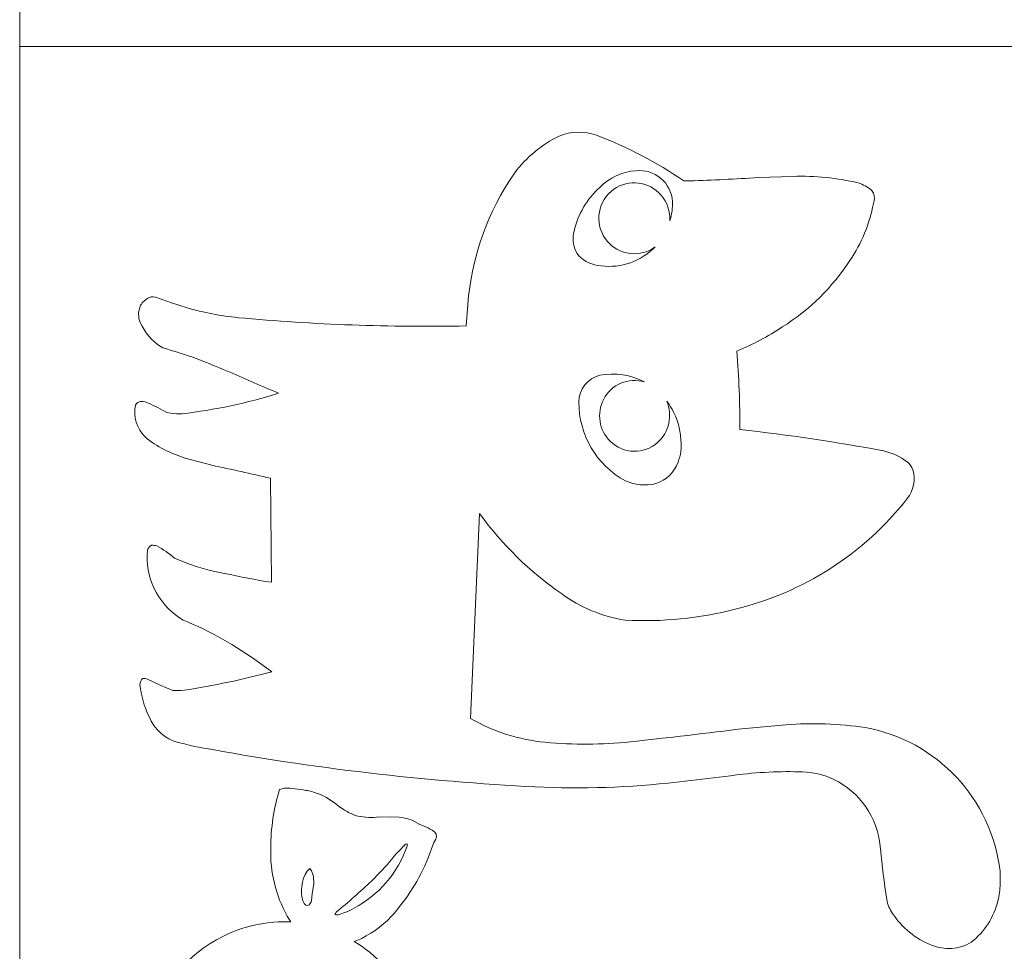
# Model space of a CAD drawing. Header units: millimetres. Extents: x -357 to 413, y -199 to 390.
# Tile 189 of 256: x 266 to 303, y 63 to 99. Entities that reach past the tile are written whole.
import ezdxf

# ---------------------------------------------------------------- set-up
doc = ezdxf.new("R2010")
doc.units = ezdxf.units.MM
doc.header["$MEASUREMENT"] = 0
doc.layers.add('Layer 1', color=7, linetype='Continuous')

msp = doc.modelspace()

# ---------------------------------------------------------------- linework, layer by layer
at = {"layer": 'Layer 1', "color": 173, "lineweight": 0}
for points in [[(412.5212, 97.8702), (412.5212, 97.8702), (412.5212, 235.8701), (412.5212, 235.8701), (412.5212, 235.8701), (412.5212, 235.8701), (409.5212, 235.8701), (409.5212, 235.8701), (409.5212, 235.8701), (409.5212, 235.8701), (409.5212, 238.8701), (409.5212, 238.8701), (409.5212, 238.8701), (409.5212, 238.8701), (412.5212, 238.8701), (412.5212, 238.8701), (412.5212, 238.8701), (412.5212, 238.8701), (412.5212, 241.8701), (412.5212, 241.8701), (412.5212, 241.8701), (412.5212, 241.8701), (409.5212, 241.8701), (409.5212, 241.8701), (409.5212, 241.8701), (409.5212, 241.8701), (409.5212, 244.8701), (409.5212, 244.8701), (409.5212, 244.8701), (409.5212, 244.8701), (268.5212, 244.8701), (268.5212, 244.8701), (268.5212, 244.8701), (268.5212, 244.8701), (268.5212, 241.8701), (268.5212, 241.8701), (268.5212, 241.8701), (268.5212, 241.8701), (265.5212, 241.8701), (265.5212, 241.8701), (265.5212, 241.8701), (265.5212, 241.8701), (265.5212, 238.8701), (265.5212, 238.8701), (265.5212, 238.8701), (265.5212, 238.8701), (268.5212, 238.8701), (268.5212, 238.8701), (268.5212, 238.8701), (268.5212, 238.8701), (268.5212, 235.8701), (268.5212, 235.8701), (268.5212, 235.8701), (268.5212, 235.8701), (265.5212, 235.8701), (265.5212, 235.8701), (265.5212, 235.8701), (265.5212, 235.8701), (265.5212, 97.8702), (265.5212, 97.8702), (265.5212, 97.8702), (265.5212, 97.8702), (412.5212, 97.8702), (412.5212, 97.8702)], [(265.5211, 97.8702), (265.5211, 97.8702), (265.5211, -40.1298), (265.5211, -40.1298), (265.5211, -40.1298), (265.5211, -40.1298), (268.5211, -40.1298), (268.5211, -40.1298), (268.5211, -40.1298), (268.5211, -40.1298), (268.5211, -43.1298), (268.5211, -43.1298), (268.5211, -43.1298), (268.5211, -43.1298), (265.5211, -43.1298), (265.5211, -43.1298), (265.5211, -43.1298), (265.5211, -43.1298), (265.5211, -46.1298), (265.5211, -46.1298), (265.5211, -46.1298), (265.5211, -46.1298), (268.5211, -46.1298), (268.5211, -46.1298), (268.5211, -46.1298), (268.5211, -46.1298), (268.5211, -49.1298), (268.5211, -49.1298), (268.5211, -49.1298), (268.5211, -49.1298), (409.521, -49.1298), (409.521, -49.1298), (409.521, -49.1298), (409.521, -49.1298), (409.521, -46.1298), (409.521, -46.1298), (409.521, -46.1298), (409.521, -46.1298), (412.521, -46.1298), (412.521, -46.1298), (412.521, -46.1298), (412.521, -46.1298), (412.521, -43.1298), (412.521, -43.1298), (412.521, -43.1298), (412.521, -43.1298), (409.521, -43.1298), (409.521, -43.1298), (409.521, -43.1298), (409.521, -43.1298), (409.521, -40.1298), (409.521, -40.1298), (409.521, -40.1298), (409.521, -40.1298), (412.521, -40.1298), (412.521, -40.1298), (412.521, -40.1298), (412.521, -40.1298), (412.521, 97.8702), (412.521, 97.8702), (412.521, 97.8702), (412.521, 97.8702), (265.5211, 97.8702), (265.5211, 97.8702)]]:
    msp.add_open_spline(points, degree=3, knots=[0, 0, 0, 0, 0.0588235, 0.0588235, 0.0588235, 0.0588235, 0.1176471, 0.1176471, 0.1176471, 0.1176471, 0.1764706, 0.1764706, 0.1764706, 0.1764706, 0.2352941, 0.2352941, 0.2352941, 0.2352941, 0.2941176, 0.2941176, 0.2941176, 0.2941176, 0.3529412, 0.3529412, 0.3529412, 0.3529412, 0.4117647, 0.4117647, 0.4117647, 0.4117647, 0.4705882, 0.4705882, 0.4705882, 0.4705882, 0.5294118, 0.5294118, 0.5294118, 0.5294118, 0.5882353, 0.5882353, 0.5882353, 0.5882353, 0.6470588, 0.6470588, 0.6470588, 0.6470588, 0.7058824, 0.7058824, 0.7058824, 0.7058824, 0.7647059, 0.7647059, 0.7647059, 0.7647059, 0.8235294, 0.8235294, 0.8235294, 0.8235294, 0.8823529, 0.8823529, 0.8823529, 0.8823529, 1, 1, 1, 1], dxfattribs=at)
at = {"layer": 'Layer 1', "color": 140, "lineweight": 0}
for points, knots in [([(302.7976, 66.027), (302.7945, 65.8095), (302.7658, 65.5929), (302.708, 65.3832), (302.708, 65.3832), (302.5589, 64.7594), (302.2028, 64.2045), (301.6992, 63.8073), (301.6992, 63.8073), (301.2397, 63.5355), (300.6782, 63.4973), (300.1856, 63.703), (300.1856, 63.703), (299.5778, 63.937), (299.0595, 64.3573), (298.7078, 64.9054), (298.7078, 64.9054), (298.5943, 65.0604), (298.5207, 65.2409), (298.4866, 65.4301), (298.4866, 65.4301), (298.3898, 66.0719), (298.3109, 66.7166), (298.2505, 67.3629), (298.2505, 67.3629), (298.2505, 67.3629), (298.2066, 67.6544), (298.2066, 67.6544), (298.2066, 67.6544), (298.0393, 68.7485), (297.3072, 69.6738), (296.2786, 70.0826), (296.2786, 70.0826), (295.9148, 70.2188), (295.5301, 70.2909), (295.1416, 70.2921), (295.1416, 70.2921), (294.2712, 70.3124), (293.4005, 70.2615), (292.5384, 70.1398), (292.5384, 70.1398), (292.5384, 70.1398), (290.1753, 69.8622), (290.1753, 69.8622), (290.1753, 69.8622), (288.3788, 69.6727), (286.5698, 69.6303), (284.7664, 69.7355), (284.7664, 69.7355), (280.5006, 69.9677), (276.255, 70.4834), (272.0576, 71.2792), (272.0576, 71.2792), (272.0576, 71.2792), (271.7884, 71.3544), (271.7884, 71.3544), (271.7884, 71.3544), (271.7884, 71.3544), (271.5423, 71.4012), (271.5423, 71.4012), (271.5423, 71.4012), (271.0419, 71.545), (270.6344, 71.9093), (270.4375, 72.3912), (270.4375, 72.3912), (270.2535, 72.7731), (270.1362, 73.1838), (270.093, 73.6056), (270.093, 73.6056), (270.093, 73.6056), (270.1155, 73.7015), (270.1155, 73.7015), (270.1155, 73.7015), (270.1155, 73.7015), (270.1468, 73.7953), (270.1468, 73.7953), (270.1468, 73.7953), (270.1468, 73.7953), (270.2068, 73.8322), (270.2068, 73.8322), (270.2068, 73.8322), (270.2068, 73.8322), (270.2852, 73.8375), (270.2852, 73.8375), (270.2852, 73.8375), (270.2852, 73.8375), (270.3792, 73.8173), (270.3792, 73.8173), (270.3792, 73.8173), (270.3792, 73.8173), (270.8555, 73.5814), (270.8555, 73.5814), (270.8555, 73.5814), (270.8555, 73.5814), (271.3487, 73.3834), (271.3487, 73.3834), (271.3487, 73.3834), (271.489, 73.3705), (271.6303, 73.3726), (271.7698, 73.392), (271.7698, 73.392), (272.8945, 73.5659), (274.0091, 73.7993), (275.1092, 74.0909), (275.1092, 74.0909), (275.1092, 74.0909), (274.6319, 74.434), (274.6319, 74.434), (274.6319, 74.434), (273.7353, 75.0906), (272.7631, 75.637), (271.7364, 76.0621), (271.7364, 76.0621), (271.7364, 76.0621), (271.6013, 76.1417), (271.6013, 76.1417), (271.6013, 76.1417), (270.75, 76.712), (270.2789, 77.702), (270.3748, 78.7223), (270.3748, 78.7223), (270.3748, 78.7223), (270.4019, 78.778), (270.4019, 78.778), (270.4019, 78.778), (270.4019, 78.778), (270.4375, 78.8285), (270.4375, 78.8285), (270.4375, 78.8285), (270.4375, 78.8285), (270.481, 78.8732), (270.481, 78.8732), (270.481, 78.8732), (270.481, 78.8732), (270.5325, 78.9047), (270.5325, 78.9047), (270.5325, 78.9047), (270.6009, 78.9036), (270.6688, 78.8954), (270.7364, 78.8854), (270.7364, 78.8854), (270.9744, 78.7479), (271.2007, 78.5909), (271.4124, 78.4157), (271.4124, 78.4157), (271.4124, 78.4157), (271.8719, 78.2242), (271.8719, 78.2242), (271.8719, 78.2242), (272.3377, 78.048), (272.8196, 77.9176), (273.3108, 77.8353), (273.3108, 77.8353), (273.9006, 77.7043), (274.4939, 77.5908), (275.0904, 77.4948), (275.0904, 77.4948), (275.0904, 77.4948), (275.0528, 81.4537), (275.0528, 81.4537), (275.0528, 81.4537), (274.3134, 81.6262), (273.5713, 81.79), (272.8279, 81.9447), (272.8279, 81.9447), (272.8279, 81.9447), (271.8145, 82.2203), (271.8145, 82.2203), (271.8145, 82.2203), (271.257, 82.3848), (270.7375, 82.658), (270.2854, 83.0233), (270.2854, 83.0233), (269.9696, 83.3389), (269.8367, 83.7921), (269.9221, 84.2303), (269.9221, 84.2303), (269.9221, 84.2303), (269.9575, 84.298), (269.9575, 84.298), (269.9575, 84.298), (269.9575, 84.298), (270.0157, 84.337), (270.0157, 84.337), (270.0157, 84.337), (270.0576, 84.3573), (270.1031, 84.3651), (270.1487, 84.3732), (270.1487, 84.3732), (270.2427, 84.3669), (270.3346, 84.3452), (270.4219, 84.3099), (270.4219, 84.3099), (270.6571, 84.1975), (270.8889, 84.078), (271.1172, 83.952), (271.1172, 83.952), (271.1172, 83.952), (271.2605, 83.923), (271.2605, 83.923), (271.2605, 83.923), (271.405, 83.9017), (271.5513, 83.8961), (271.697, 83.9039), (271.697, 83.9039), (272.9404, 84.0491), (274.1675, 84.3102), (275.3623, 84.6835), (275.3623, 84.6835), (274.7439, 84.9491), (274.1347, 85.2128), (273.5179, 85.4821), (273.5179, 85.4821), (273.1626, 85.6252), (272.8082, 85.7715), (272.4554, 85.9205), (272.4554, 85.9205), (272.4554, 85.9205), (272.0662, 86.0675), (272.0662, 86.0675), (272.0662, 86.0675), (271.7016, 86.1897), (271.3341, 86.3033), (270.9641, 86.4083), (270.9641, 86.4083), (270.9641, 86.4083), (270.7632, 86.5355), (270.7632, 86.5355), (270.7632, 86.5355), (270.4309, 86.7859), (270.1833, 87.1315), (270.0518, 87.5262), (270.0518, 87.5262), (270.0518, 87.5262), (270.0345, 87.7672), (270.0345, 87.7672), (270.0345, 87.7672), (270.0345, 87.7672), (270.0723, 87.8988), (270.0723, 87.8988), (270.0723, 87.8988), (270.0723, 87.8988), (270.114, 88.0289), (270.114, 88.0289), (270.114, 88.0289), (270.1989, 88.1517), (270.3114, 88.2526), (270.4397, 88.3287), (270.4397, 88.3287), (270.4397, 88.3287), (270.5169, 88.3441), (270.5169, 88.3441), (270.5169, 88.3441), (270.5169, 88.3441), (270.5999, 88.3463), (270.5999, 88.3463), (270.5999, 88.3463), (270.5999, 88.3463), (270.6826, 88.3375), (270.6826, 88.3375), (270.6826, 88.3375), (270.8768, 88.2772), (271.0681, 88.2084), (271.2559, 88.1305), (271.2559, 88.1305), (271.2559, 88.1305), (271.8848, 87.9313), (271.8848, 87.9313), (271.8848, 87.9313), (272.5193, 87.7506), (273.1685, 87.6259), (273.8247, 87.558), (273.8247, 87.558), (276.7073, 87.2915), (279.6026, 87.1869), (282.4969, 87.2445), (282.4969, 87.2445), (282.4969, 87.2445), (282.5537, 88.0458), (282.5537, 88.0458), (282.5537, 88.0458), (282.6951, 89.8492), (283.3119, 91.5828), (284.3408, 93.0707), (284.3408, 93.0707), (284.7877, 93.6593), (285.3647, 94.1361), (286.0266, 94.4647), (286.0266, 94.4647), (286.4826, 94.6442), (286.988, 94.6547), (287.4505, 94.4926), (287.4505, 94.4926), (288.6231, 94.0479), (289.739, 93.4659), (290.7742, 92.7579), (290.7742, 92.7579), (290.7742, 92.7579), (291.0032, 92.7582), (291.0032, 92.7582), (291.0032, 92.7582), (291.8661, 92.7886), (292.7288, 92.8308), (293.5906, 92.8851), (293.5906, 92.8851), (293.5906, 92.8851), (294.9239, 92.9313), (294.9239, 92.9313), (294.9239, 92.9313), (295.7574, 92.957), (296.5906, 92.8735), (297.4026, 92.6837), (297.4026, 92.6837), (297.5879, 92.6248), (297.757, 92.5258), (297.9087, 92.4042), (297.9087, 92.4042), (297.9087, 92.4042), (297.9832, 92.2938), (297.9832, 92.2938), (297.9832, 92.2938), (298.0263, 92.1647), (298.023, 92.0256), (297.9771, 91.8976), (297.9771, 91.8976), (297.8307, 91.1241), (297.5273, 90.3888), (297.0852, 89.7374), (297.0852, 89.7374), (296.4229, 88.7161), (295.5456, 87.8513), (294.5144, 87.2042), (294.5144, 87.2042), (293.9706, 86.843), (293.3921, 86.5369), (292.7881, 86.2889), (292.7881, 86.2889), (292.8655, 85.2972), (292.9039, 84.3029), (292.9033, 83.3082), (292.9033, 83.3082), (294.7342, 83.101), (296.557, 82.8297), (298.3689, 82.495), (298.3689, 82.495), (298.6927, 82.4164), (298.9963, 82.2716), (299.2644, 82.0739), (299.2644, 82.0739), (299.3592, 81.9922), (299.4286, 81.8857), (299.4781, 81.7704), (299.4781, 81.7704), (299.5929, 81.3939), (299.5081, 80.9858), (299.2608, 80.6796), (299.2608, 80.6796), (297.6192, 78.5819), (295.3166, 77.1006), (292.7273, 76.4757), (292.7273, 76.4757), (291.3599, 76.1218), (289.9462, 75.9806), (288.5359, 76.058), (288.5359, 76.058), (287.6601, 76.1948), (286.8301, 76.5408), (286.1155, 77.0653), (286.1155, 77.0653), (284.9138, 77.8964), (283.8625, 78.9263), (283.0069, 80.1107), (283.0069, 80.1107), (283.0069, 80.1107), (282.666, 72.3148), (282.666, 72.3148), (282.666, 72.3148), (283.535, 71.8143), (284.5017, 71.5076), (285.5, 71.4135), (285.5, 71.4135), (286.573, 71.3116), (287.6534, 71.3165), (288.7254, 71.4288), (288.7254, 71.4288), (290.1863, 71.5889), (291.6509, 71.7594), (293.1096, 71.9393), (293.1096, 71.9393), (293.1096, 71.9393), (294.6436, 72.0797), (294.6436, 72.0797), (294.6436, 72.0797), (295.6524, 72.1567), (296.6667, 72.1207), (297.6675, 71.9723), (297.6675, 71.9723), (300.3912, 71.4785), (302.4712, 69.2618), (302.7913, 66.5123), (302.7913, 66.5123), (302.8015, 66.3507), (302.8029, 66.1888), (302.7976, 66.027)], [0, 0, 0, 0, 0.0098039, 0.0098039, 0.0098039, 0.0098039, 0.0196078, 0.0196078, 0.0196078, 0.0196078, 0.0294118, 0.0294118, 0.0294118, 0.0294118, 0.0392157, 0.0392157, 0.0392157, 0.0392157, 0.0490196, 0.0490196, 0.0490196, 0.0490196, 0.0588235, 0.0588235, 0.0588235, 0.0588235, 0.0686275, 0.0686275, 0.0686275, 0.0686275, 0.0784314, 0.0784314, 0.0784314, 0.0784314, 0.0882353, 0.0882353, 0.0882353, 0.0882353, 0.0980392, 0.0980392, 0.0980392, 0.0980392, 0.1078431, 0.1078431, 0.1078431, 0.1078431, 0.1176471, 0.1176471, 0.1176471, 0.1176471, 0.127451, 0.127451, 0.127451, 0.127451, 0.1372549, 0.1372549, 0.1372549, 0.1372549, 0.1470588, 0.1470588, 0.1470588, 0.1470588, 0.1568627, 0.1568627, 0.1568627, 0.1568627, 0.1666667, 0.1666667, 0.1666667, 0.1666667, 0.1764706, 0.1764706, 0.1764706, 0.1764706, 0.1862745, 0.1862745, 0.1862745, 0.1862745, 0.1960784, 0.1960784, 0.1960784, 0.1960784, 0.2058824, 0.2058824, 0.2058824, 0.2058824, 0.2156863, 0.2156863, 0.2156863, 0.2156863, 0.2254902, 0.2254902, 0.2254902, 0.2254902, 0.2352941, 0.2352941, 0.2352941, 0.2352941, 0.245098, 0.245098, 0.245098, 0.245098, 0.254902, 0.254902, 0.254902, 0.254902, 0.2647059, 0.2647059, 0.2647059, 0.2647059, 0.2745098, 0.2745098, 0.2745098, 0.2745098, 0.2843137, 0.2843137, 0.2843137, 0.2843137, 0.2941176, 0.2941176, 0.2941176, 0.2941176, 0.3039216, 0.3039216, 0.3039216, 0.3039216, 0.3137255, 0.3137255, 0.3137255, 0.3137255, 0.3235294, 0.3235294, 0.3235294, 0.3235294, 0.3333333, 0.3333333, 0.3333333, 0.3333333, 0.3431373, 0.3431373, 0.3431373, 0.3431373, 0.3529412, 0.3529412, 0.3529412, 0.3529412, 0.3627451, 0.3627451, 0.3627451, 0.3627451, 0.372549, 0.372549, 0.372549, 0.372549, 0.3823529, 0.3823529, 0.3823529, 0.3823529, 0.3921569, 0.3921569, 0.3921569, 0.3921569, 0.4019608, 0.4019608, 0.4019608, 0.4019608, 0.4117647, 0.4117647, 0.4117647, 0.4117647, 0.4215686, 0.4215686, 0.4215686, 0.4215686, 0.4313725, 0.4313725, 0.4313725, 0.4313725, 0.4411765, 0.4411765, 0.4411765, 0.4411765, 0.4509804, 0.4509804, 0.4509804, 0.4509804, 0.4607843, 0.4607843, 0.4607843, 0.4607843, 0.4705882, 0.4705882, 0.4705882, 0.4705882, 0.4803922, 0.4803922, 0.4803922, 0.4803922, 0.4901961, 0.4901961, 0.4901961, 0.4901961, 0.5, 0.5, 0.5, 0.5, 0.5098039, 0.5098039, 0.5098039, 0.5098039, 0.5196078, 0.5196078, 0.5196078, 0.5196078, 0.5294118, 0.5294118, 0.5294118, 0.5294118, 0.5392157, 0.5392157, 0.5392157, 0.5392157, 0.5490196, 0.5490196, 0.5490196, 0.5490196, 0.5588235, 0.5588235, 0.5588235, 0.5588235, 0.5686275, 0.5686275, 0.5686275, 0.5686275, 0.5784314, 0.5784314, 0.5784314, 0.5784314, 0.5882353, 0.5882353, 0.5882353, 0.5882353, 0.5980392, 0.5980392, 0.5980392, 0.5980392, 0.6078431, 0.6078431, 0.6078431, 0.6078431, 0.6176471, 0.6176471, 0.6176471, 0.6176471, 0.627451, 0.627451, 0.627451, 0.627451, 0.6372549, 0.6372549, 0.6372549, 0.6372549, 0.6470588, 0.6470588, 0.6470588, 0.6470588, 0.6568627, 0.6568627, 0.6568627, 0.6568627, 0.6666667, 0.6666667, 0.6666667, 0.6666667, 0.6764706, 0.6764706, 0.6764706, 0.6764706, 0.6862745, 0.6862745, 0.6862745, 0.6862745, 0.6960784, 0.6960784, 0.6960784, 0.6960784, 0.7058824, 0.7058824, 0.7058824, 0.7058824, 0.7156863, 0.7156863, 0.7156863, 0.7156863, 0.7254902, 0.7254902, 0.7254902, 0.7254902, 0.7352941, 0.7352941, 0.7352941, 0.7352941, 0.745098, 0.745098, 0.745098, 0.745098, 0.754902, 0.754902, 0.754902, 0.754902, 0.7647059, 0.7647059, 0.7647059, 0.7647059, 0.7745098, 0.7745098, 0.7745098, 0.7745098, 0.7843137, 0.7843137, 0.7843137, 0.7843137, 0.7941176, 0.7941176, 0.7941176, 0.7941176, 0.8039216, 0.8039216, 0.8039216, 0.8039216, 0.8137255, 0.8137255, 0.8137255, 0.8137255, 0.8235294, 0.8235294, 0.8235294, 0.8235294, 0.8333333, 0.8333333, 0.8333333, 0.8333333, 0.8431373, 0.8431373, 0.8431373, 0.8431373, 0.8529412, 0.8529412, 0.8529412, 0.8529412, 0.8627451, 0.8627451, 0.8627451, 0.8627451, 0.872549, 0.872549, 0.872549, 0.872549, 0.8823529, 0.8823529, 0.8823529, 0.8823529, 0.8921569, 0.8921569, 0.8921569, 0.8921569, 0.9019608, 0.9019608, 0.9019608, 0.9019608, 0.9117647, 0.9117647, 0.9117647, 0.9117647, 0.9215686, 0.9215686, 0.9215686, 0.9215686, 0.9313725, 0.9313725, 0.9313725, 0.9313725, 0.9411765, 0.9411765, 0.9411765, 0.9411765, 0.9509804, 0.9509804, 0.9509804, 0.9509804, 0.9607843, 0.9607843, 0.9607843, 0.9607843, 0.9705882, 0.9705882, 0.9705882, 0.9705882, 0.9803922, 0.9803922, 0.9803922, 0.9803922, 1, 1, 1, 1]), ([(290.3377, 91.9801), (290.317, 92.3232), (290.1546, 92.6423), (289.8896, 92.8612), (289.8896, 92.8612), (289.6245, 93.0801), (289.2805, 93.1792), (288.938, 93.1469), (288.938, 93.1469), (288.4225, 93.1067), (287.9392, 92.88), (287.5767, 92.5114), (287.5767, 92.5114), (287.089, 92.0699), (286.7466, 91.491), (286.5948, 90.851), (286.5948, 90.851), (286.5346, 90.5947), (286.5569, 90.3258), (286.6604, 90.0839), (286.6604, 90.0839), (286.6604, 90.0839), (286.7107, 89.9938), (286.7107, 89.9938), (286.7107, 89.9938), (286.7107, 89.9938), (286.7727, 89.9105), (286.7727, 89.9105), (286.7727, 89.9105), (287.0041, 89.689), (287.3037, 89.5535), (287.6231, 89.528), (287.6231, 89.528), (288.386, 89.4304), (289.1509, 89.698), (289.6802, 90.256), (289.6802, 90.256), (289.6802, 90.256), (289.5535, 90.1666), (289.5535, 90.1666), (289.5535, 90.1666), (288.9928, 89.8472), (288.2835, 89.9688), (287.8645, 90.4596), (287.8645, 90.4596), (287.3793, 91.0238), (287.4446, 91.874), (288.0081, 92.36), (288.0081, 92.36), (288.5332, 92.8157), (289.3204, 92.7936), (289.8198, 92.3099), (289.8198, 92.3099), (289.8198, 92.3099), (289.9087, 92.2159), (289.9087, 92.2159), (289.9087, 92.2159), (290.1411, 91.9476), (290.2584, 91.5978), (290.2323, 91.2438), (290.2323, 91.2438), (290.315, 91.48), (290.3503, 91.7302), (290.3377, 91.9801)], [0, 0, 0, 0, 0.0588235, 0.0588235, 0.0588235, 0.0588235, 0.1176471, 0.1176471, 0.1176471, 0.1176471, 0.1764706, 0.1764706, 0.1764706, 0.1764706, 0.2352941, 0.2352941, 0.2352941, 0.2352941, 0.2941176, 0.2941176, 0.2941176, 0.2941176, 0.3529412, 0.3529412, 0.3529412, 0.3529412, 0.4117647, 0.4117647, 0.4117647, 0.4117647, 0.4705882, 0.4705882, 0.4705882, 0.4705882, 0.5294118, 0.5294118, 0.5294118, 0.5294118, 0.5882353, 0.5882353, 0.5882353, 0.5882353, 0.6470588, 0.6470588, 0.6470588, 0.6470588, 0.7058824, 0.7058824, 0.7058824, 0.7058824, 0.7647059, 0.7647059, 0.7647059, 0.7647059, 0.8235294, 0.8235294, 0.8235294, 0.8235294, 0.8823529, 0.8823529, 0.8823529, 0.8823529, 1, 1, 1, 1]), ([(290.6582, 82.8956), (290.6478, 83.0792), (290.6219, 83.2616), (290.5784, 83.4403), (290.5784, 83.4403), (290.4897, 83.7819), (290.3334, 84.1021), (290.1192, 84.3824), (290.1192, 84.3824), (290.3558, 83.8387), (290.2106, 83.2064), (289.7708, 82.8087), (289.7708, 82.8087), (289.2543, 82.3468), (288.4672, 82.3693), (287.9739, 82.8558), (287.9739, 82.8558), (287.5434, 83.2738), (287.4459, 83.9258), (287.7251, 84.4569), (287.7251, 84.4569), (288.0118, 85.023), (288.6661, 85.3004), (289.272, 85.1122), (289.272, 85.1122), (288.755, 85.3927), (288.1556, 85.4808), (287.5786, 85.3663), (287.5786, 85.3663), (287.109, 85.2564), (286.7768, 84.834), (286.7818, 84.3517), (286.7818, 84.3517), (286.7715, 83.1007), (287.4534, 81.9465), (288.554, 81.3517), (288.554, 81.3517), (288.9166, 81.1919), (289.3217, 81.1564), (289.7073, 81.2479), (289.7073, 81.2479), (290.1022, 81.3723), (290.4136, 81.6781), (290.5508, 82.0687), (290.5508, 82.0687), (290.6544, 82.3312), (290.6912, 82.6154), (290.6582, 82.8956)], [0, 0, 0, 0, 0.0769231, 0.0769231, 0.0769231, 0.0769231, 0.1538462, 0.1538462, 0.1538462, 0.1538462, 0.2307692, 0.2307692, 0.2307692, 0.2307692, 0.3076923, 0.3076923, 0.3076923, 0.3076923, 0.3846154, 0.3846154, 0.3846154, 0.3846154, 0.4615385, 0.4615385, 0.4615385, 0.4615385, 0.5384615, 0.5384615, 0.5384615, 0.5384615, 0.6153846, 0.6153846, 0.6153846, 0.6153846, 0.6923077, 0.6923077, 0.6923077, 0.6923077, 0.7692308, 0.7692308, 0.7692308, 0.7692308, 0.8461538, 0.8461538, 0.8461538, 0.8461538, 1, 1, 1, 1]), ([(292.5521, 41.0238), (292.5233, 40.828), (292.4737, 40.6356), (292.3966, 40.4533), (292.3966, 40.4533), (292.2198, 40.0128), (291.9786, 39.6007), (291.6728, 39.2377), (291.6728, 39.2377), (291.3187, 38.794), (290.8726, 38.432), (290.3615, 38.1849), (290.3615, 38.1849), (290.3615, 38.1849), (290.2162, 38.16), (290.2162, 38.16), (290.2162, 38.16), (290.1544, 38.1821), (290.0927, 38.2043), (290.0319, 38.2289), (290.0319, 38.2289), (290.0319, 38.2289), (289.9174, 38.3129), (289.9174, 38.3129), (289.9174, 38.3129), (289.9174, 38.3129), (289.7899, 38.4262), (289.7899, 38.4262), (289.7899, 38.4262), (289.2215, 39.0221), (288.7113, 39.6709), (288.2648, 40.3629), (288.2648, 40.3629), (288.2648, 40.3629), (287.7668, 41.099), (287.7668, 41.099), (287.7668, 41.099), (287.7668, 41.099), (287.7736, 34.2794), (287.7736, 34.2794), (287.7736, 34.2794), (287.7736, 34.2794), (284.6139, 34.1593), (284.6139, 34.1593), (284.6139, 34.1593), (285.2015, 33.4583), (285.9384, 32.8973), (286.7733, 32.5238), (286.7733, 32.5238), (287.3137, 32.3366), (287.8964, 32.3046), (288.4513, 32.4432), (288.4513, 32.4432), (288.5935, 32.4826), (288.7343, 32.5271), (288.8732, 32.5768), (288.8732, 32.5768), (289.6573, 32.9414), (290.3763, 33.4317), (291.0065, 34.0238), (291.0065, 34.0238), (291.0065, 34.0238), (291.1132, 34.0729), (291.1132, 34.0729), (291.1132, 34.0729), (291.1132, 34.0729), (291.1754, 34.0814), (291.1754, 34.0814), (291.1754, 34.0814), (291.1754, 34.0814), (291.2414, 34.0719), (291.2414, 34.0719), (291.2414, 34.0719), (291.2414, 34.0719), (291.3097, 34.0392), (291.3097, 34.0392), (291.3097, 34.0392), (291.3097, 34.0392), (291.3783, 33.9774), (291.3783, 33.9774), (291.3783, 33.9774), (291.3783, 33.9774), (291.4201, 33.9049), (291.4201, 33.9049), (291.4201, 33.9049), (291.4201, 33.9049), (291.4552, 33.8287), (291.4552, 33.8287), (291.4552, 33.8287), (291.4552, 33.8287), (291.4564, 33.7619), (291.4564, 33.7619), (291.4564, 33.7619), (291.4564, 33.7619), (291.4401, 33.7011), (291.4401, 33.7011), (291.4401, 33.7011), (291.4401, 33.7011), (291.3783, 33.6012), (291.3783, 33.6012), (291.3783, 33.6012), (291.1895, 33.4005), (290.9884, 33.2116), (290.7738, 33.0387), (290.7738, 33.0387), (290.7738, 33.0387), (290.5536, 32.8134), (290.5536, 32.8134), (290.5536, 32.8134), (290.0756, 32.3124), (289.7002, 31.7225), (289.453, 31.0756), (289.453, 31.0756), (289.2627, 30.4748), (289.2741, 29.8281), (289.486, 29.2345), (289.486, 29.2345), (289.614, 28.8229), (289.8119, 28.4364), (290.0675, 28.0892), (290.0675, 28.0892), (290.3472, 27.6788), (290.6507, 27.2852), (290.9772, 26.911), (290.9772, 26.911), (290.9772, 26.911), (291.026, 26.8036), (291.026, 26.8036), (291.026, 26.8036), (291.026, 26.8036), (291.0346, 26.7409), (291.0346, 26.7409), (291.0346, 26.7409), (291.0346, 26.7409), (291.0251, 26.6742), (291.0251, 26.6742), (291.0251, 26.6742), (291.0251, 26.6742), (290.9926, 26.6056), (290.9926, 26.6056), (290.9926, 26.6056), (290.9926, 26.6056), (290.9315, 26.5363), (290.9315, 26.5363), (290.9315, 26.5363), (290.9315, 26.5363), (290.8554, 26.4833), (290.8554, 26.4833), (290.8554, 26.4833), (290.8554, 26.4833), (290.7838, 26.4589), (290.7838, 26.4589), (290.7838, 26.4589), (290.7409, 26.4583), (290.698, 26.4605), (290.6569, 26.474), (290.6569, 26.474), (290.5974, 26.5103), (290.5386, 26.5473), (290.4936, 26.6007), (290.4936, 26.6007), (290.4936, 26.6007), (290.2709, 26.8617), (290.2709, 26.8617), (290.2709, 26.8617), (289.6997, 27.5149), (288.9994, 28.0425), (288.2162, 28.4159), (288.2162, 28.4159), (287.5874, 28.6606), (286.8928, 28.6757), (286.2519, 28.465), (286.2519, 28.465), (286.2519, 28.465), (286.0434, 28.389), (286.0434, 28.389), (286.0434, 28.389), (285.2598, 28.0234), (284.5396, 27.5351), (283.9118, 26.9406), (283.9118, 26.9406), (283.857, 26.9174), (283.8007, 26.8996), (283.7443, 26.8822), (283.7443, 26.8822), (283.7443, 26.8822), (283.6784, 26.8915), (283.6784, 26.8915), (283.6784, 26.8915), (283.6784, 26.8915), (283.6103, 26.9244), (283.6103, 26.9244), (283.6103, 26.9244), (283.6103, 26.9244), (283.5468, 26.9909), (283.5468, 26.9909), (283.5468, 26.9909), (283.5468, 26.9909), (283.4887, 27.0624), (283.4887, 27.0624), (283.4887, 27.0624), (283.4887, 27.0624), (283.4647, 27.1347), (283.4647, 27.1347), (283.4647, 27.1347), (283.4647, 27.1347), (283.4765, 27.2172), (283.4765, 27.2172), (283.4765, 27.2172), (283.4765, 27.2172), (283.505, 27.2946), (283.505, 27.2946), (283.505, 27.2946), (283.505, 27.2946), (283.5478, 27.3654), (283.5478, 27.3654), (283.5478, 27.3654), (283.5478, 27.3654), (283.6032, 27.4281), (283.6032, 27.4281), (283.6032, 27.4281), (283.6032, 27.4281), (283.9115, 27.7123), (283.9115, 27.7123), (283.9115, 27.7123), (284.4919, 28.2307), (284.9714, 28.8516), (285.3302, 29.5421), (285.3302, 29.5421), (285.4777, 29.8474), (285.5676, 30.1776), (285.5944, 30.5155), (285.5944, 30.5155), (285.6416, 31.1407), (285.4987, 31.7654), (285.1901, 32.3112), (285.1901, 32.3112), (284.8397, 32.9366), (284.4231, 33.5227), (283.9428, 34.0548), (283.9428, 34.0548), (283.9428, 34.0548), (283.8937, 34.1618), (283.8937, 34.1618), (283.8937, 34.1618), (283.8937, 34.1618), (283.8849, 34.2243), (283.8849, 34.2243), (283.8849, 34.2243), (283.8849, 34.2243), (283.8942, 34.2907), (283.8942, 34.2907), (283.8942, 34.2907), (283.8942, 34.2907), (283.9374, 34.3617), (283.9374, 34.3617), (283.9374, 34.3617), (283.9374, 34.3617), (283.9875, 34.4284), (283.9875, 34.4284), (283.9875, 34.4284), (283.9875, 34.4284), (284.0634, 34.4813), (284.0634, 34.4813), (284.0634, 34.4813), (284.0634, 34.4813), (284.1625, 34.4955), (284.1625, 34.4955), (284.1625, 34.4955), (284.1625, 34.4955), (284.2626, 34.4911), (284.2626, 34.4911), (284.2626, 34.4911), (284.2626, 34.4911), (284.3627, 34.4293), (284.3627, 34.4293), (284.3627, 34.4293), (284.4226, 34.3663), (284.4831, 34.3035), (284.5417, 34.2391), (284.5417, 34.2391), (284.5417, 34.2391), (284.5133, 36.0558), (284.5133, 36.0558), (284.5133, 36.0558), (284.5133, 36.0558), (282.1413, 36.1881), (282.1413, 36.1881), (282.1413, 36.1881), (282.1413, 36.1881), (280.4289, 33.4928), (280.4289, 33.4928), (280.4289, 33.4928), (280.4289, 33.4928), (279.4176, 34.9066), (279.4176, 34.9066), (279.4176, 34.9066), (279.4176, 34.9066), (277.4381, 35.004), (277.4381, 35.004), (277.4381, 35.004), (277.4381, 35.004), (278.1886, 36.4091), (278.1886, 36.4091), (278.1886, 36.4091), (278.1886, 36.4091), (270.0934, 36.8612), (270.0934, 36.8612), (270.0934, 36.8612), (270.0934, 36.8612), (269.954, 45.8951), (269.954, 45.8951), (269.954, 45.8951), (269.954, 45.8951), (284.3544, 46.3573), (284.3544, 46.3573), (284.3544, 46.3573), (284.3544, 46.3573), (284.3329, 47.7247), (284.3329, 47.7247), (284.3329, 47.7247), (284.3329, 47.7247), (269.9294, 47.4992), (269.9294, 47.4992), (269.9294, 47.4992), (269.9294, 47.4992), (269.8907, 49.9926), (269.8907, 49.9926), (269.8907, 49.9926), (269.8907, 49.9926), (269.8231, 50.0709), (269.8231, 50.0709), (269.8231, 50.0709), (269.8231, 50.0709), (269.8048, 50.13), (269.8048, 50.13), (269.8048, 50.13), (269.8048, 50.13), (269.8086, 50.1979), (269.8086, 50.1979), (269.8086, 50.1979), (269.8086, 50.1979), (269.8844, 50.3988), (269.8844, 50.3988), (269.8844, 50.3988), (269.8844, 50.3988), (269.878, 50.8148), (269.878, 50.8148), (269.878, 50.8148), (269.878, 50.8148), (270.0481, 50.8175), (270.0481, 50.8175), (270.0481, 50.8175), (270.0481, 50.8175), (270.2215, 51.225), (270.2215, 51.225), (270.2215, 51.225), (270.6321, 52.2567), (271.3246, 53.1525), (272.2195, 53.8099), (272.2195, 53.8099), (272.4142, 53.9387), (272.6197, 54.0508), (272.8358, 54.1393), (272.8358, 54.1393), (272.8358, 54.1393), (272.5824, 54.3121), (272.5824, 54.3121), (272.5824, 54.3121), (270.1712, 56.0947), (269.5111, 59.4171), (271.0533, 61.9887), (271.0533, 61.9887), (271.8141, 63.2769), (273.084, 64.1827), (274.5494, 64.4838), (274.5494, 64.4838), (274.9723, 64.5697), (275.404, 64.6017), (275.8348, 64.5809), (275.8348, 64.5809), (275.8348, 64.5809), (275.6923, 64.8009), (275.6923, 64.8009), (275.6923, 64.8009), (275.2523, 65.5918), (275.0348, 66.4875), (275.0663, 67.392), (275.0663, 67.392), (275.0671, 68.1448), (275.1775, 68.8937), (275.3998, 69.6129), (275.3998, 69.6129), (275.3998, 69.6129), (275.5919, 69.6664), (275.5919, 69.6664), (275.5919, 69.6664), (275.8642, 69.6704), (276.1352, 69.6388), (276.4015, 69.5829), (276.4015, 69.5829), (276.5561, 69.562), (276.7051, 69.5167), (276.8517, 69.4645), (276.8517, 69.4645), (277.1331, 69.3535), (277.3933, 69.1954), (277.6239, 68.9996), (277.6239, 68.9996), (277.6239, 68.9996), (277.8742, 68.8331), (277.8742, 68.8331), (277.8742, 68.8331), (278.0005, 68.7507), (278.1375, 68.6874), (278.2777, 68.632), (278.2777, 68.632), (278.5438, 68.5657), (278.8182, 68.5413), (279.0917, 68.5602), (279.0917, 68.5602), (279.0917, 68.5602), (279.611, 68.5822), (279.611, 68.5822), (279.611, 68.5822), (279.611, 68.5822), (279.9518, 68.5697), (279.9518, 68.5697), (279.9518, 68.5697), (279.9518, 68.5697), (280.1183, 68.5424), (280.1183, 68.5424), (280.1183, 68.5424), (280.1183, 68.5424), (280.2829, 68.5057), (280.2829, 68.5057), (280.2829, 68.5057), (280.2829, 68.5057), (280.4428, 68.4464), (280.4428, 68.4464), (280.4428, 68.4464), (280.4428, 68.4464), (280.7345, 68.2911), (280.7345, 68.2911), (280.7345, 68.2911), (280.7345, 68.2911), (280.8952, 68.2235), (280.8952, 68.2235), (280.8952, 68.2235), (281.0413, 68.1702), (281.1771, 68.0924), (281.3019, 67.9994), (281.3019, 67.9994), (281.3019, 67.9994), (281.3534, 67.9222), (281.3534, 67.9222), (281.3534, 67.9222), (281.3534, 67.9222), (281.3703, 67.8317), (281.3703, 67.8317), (281.3703, 67.8317), (281.3703, 67.8317), (281.3449, 67.725), (281.3449, 67.725), (281.3449, 67.725), (281.3449, 67.725), (281.2702, 67.5997), (281.2702, 67.5997), (281.2702, 67.5997), (281.2702, 67.5997), (281.05, 67.0206), (281.05, 67.0206), (281.05, 67.0206), (280.719, 66.196), (280.242, 65.4379), (279.6405, 64.7838), (279.6405, 64.7838), (279.2738, 64.3941), (278.8316, 64.0831), (278.341, 63.8695), (278.341, 63.8695), (278.341, 63.8695), (278.2379, 63.8392), (278.2379, 63.8392), (278.2379, 63.8392), (278.2379, 63.8392), (278.5041, 63.6683), (278.5041, 63.6683), (278.5041, 63.6683), (279.4245, 63.0234), (280.1402, 62.1277), (280.5622, 61.0861), (280.5622, 61.0861), (281.1892, 59.5302), (281.1197, 57.7795), (280.3651, 56.2814), (280.3651, 56.2814), (280.3651, 56.2814), (280.0805, 55.7789), (280.0805, 55.7789), (280.0805, 55.7789), (279.0791, 54.1838), (277.3045, 53.2425), (275.4222, 53.3112), (275.4222, 53.3112), (275.4222, 53.3112), (275.6239, 52.9613), (275.6239, 52.9613), (275.6239, 52.9613), (275.8454, 52.4801), (275.9911, 51.968), (276.0626, 51.4432), (276.0626, 51.4432), (276.0626, 51.4432), (276.1042, 50.9149), (276.1042, 50.9149), (276.1042, 50.9149), (276.1042, 50.9149), (281.5734, 51.0031), (281.5734, 51.0031), (281.5734, 51.0031), (281.5734, 51.0031), (280.3346, 52.3942), (280.3346, 52.3942), (280.3346, 52.3942), (280.3346, 52.3942), (281.8678, 52.3942), (281.8678, 52.3942), (281.8678, 52.3942), (281.8678, 52.3942), (281.8678, 53.8436), (281.8678, 53.8436), (281.8678, 53.8436), (281.8678, 53.8436), (284.2724, 51.6603), (284.2724, 51.6603), (284.2724, 51.6603), (284.2724, 51.6603), (284.2482, 53.2311), (284.2482, 53.2311), (284.2482, 53.2311), (284.2482, 53.2311), (287.756, 52.8825), (287.756, 52.8825), (287.756, 52.8825), (287.756, 52.8825), (287.7599, 48.3373), (287.7599, 48.3373), (287.7599, 48.3373), (287.7599, 48.3373), (288.0377, 48.5368), (288.0377, 48.5368), (288.0377, 48.5368), (288.4981, 48.9015), (289.0414, 49.1489), (289.621, 49.2435), (289.621, 49.2435), (289.7181, 49.2542), (289.8155, 49.2468), (289.9125, 49.2355), (289.9125, 49.2355), (289.9125, 49.2355), (290.0475, 49.202), (290.0475, 49.202), (290.0475, 49.202), (290.0475, 49.202), (290.174, 49.1471), (290.174, 49.1471), (290.174, 49.1471), (290.174, 49.1471), (290.2672, 49.0819), (290.2672, 49.0819), (290.2672, 49.0819), (290.2672, 49.0819), (290.3544, 49.0089), (290.3544, 49.0089), (290.3544, 49.0089), (290.3544, 49.0089), (290.4352, 48.9171), (290.4352, 48.9171), (290.4352, 48.9171), (290.4352, 48.9171), (290.5099, 48.8119), (290.5099, 48.8119), (290.5099, 48.8119), (290.6724, 48.5368), (290.7927, 48.2379), (290.8515, 47.924), (290.8515, 47.924), (291.0282, 47.0582), (291.0426, 46.1672), (290.8925, 45.2965), (290.8925, 45.2965), (290.8925, 45.2965), (290.8246, 45.088), (290.8246, 45.088), (290.8246, 45.088), (290.8246, 45.088), (290.7279, 44.8915), (290.7279, 44.8915), (290.7279, 44.8915), (290.7279, 44.8915), (290.6225, 44.8334), (290.6225, 44.8334), (290.6225, 44.8334), (290.6225, 44.8334), (290.5102, 44.7904), (290.5102, 44.7904), (290.5102, 44.7904), (289.8695, 44.7084), (289.2227, 44.6867), (288.578, 44.726), (288.578, 44.726), (288.578, 44.726), (287.7633, 44.7582), (287.7633, 44.7582), (287.7633, 44.7582), (287.7633, 44.7582), (287.7636, 44.5416), (287.7636, 44.5416), (287.7636, 44.5416), (287.7636, 44.5416), (288.5031, 44.2413), (288.5031, 44.2413), (288.5031, 44.2413), (289.6709, 43.7561), (290.7852, 43.1511), (291.8288, 42.4367), (291.8288, 42.4367), (291.8288, 42.4367), (292.0246, 42.2684), (292.0246, 42.2684), (292.0246, 42.2684), (292.2108, 42.0892), (292.368, 41.8819), (292.4889, 41.6535), (292.4889, 41.6535), (292.4889, 41.6535), (292.5233, 41.5377), (292.5233, 41.5377), (292.5233, 41.5377), (292.5233, 41.5377), (292.5475, 41.4193), (292.5475, 41.4193), (292.5475, 41.4193), (292.5475, 41.4193), (292.5578, 41.2218), (292.5578, 41.2218), (292.5578, 41.2218), (292.5578, 41.2218), (292.5521, 41.0238), (292.5521, 41.0238)], [0, 0, 0, 0, 0.0060976, 0.0060976, 0.0060976, 0.0060976, 0.0121951, 0.0121951, 0.0121951, 0.0121951, 0.0182927, 0.0182927, 0.0182927, 0.0182927, 0.0243902, 0.0243902, 0.0243902, 0.0243902, 0.0304878, 0.0304878, 0.0304878, 0.0304878, 0.0365854, 0.0365854, 0.0365854, 0.0365854, 0.0426829, 0.0426829, 0.0426829, 0.0426829, 0.0487805, 0.0487805, 0.0487805, 0.0487805, 0.054878, 0.054878, 0.054878, 0.054878, 0.0609756, 0.0609756, 0.0609756, 0.0609756, 0.0670732, 0.0670732, 0.0670732, 0.0670732, 0.0731707, 0.0731707, 0.0731707, 0.0731707, 0.0792683, 0.0792683, 0.0792683, 0.0792683, 0.0853659, 0.0853659, 0.0853659, 0.0853659, 0.0914634, 0.0914634, 0.0914634, 0.0914634, 0.097561, 0.097561, 0.097561, 0.097561, 0.1036585, 0.1036585, 0.1036585, 0.1036585, 0.1097561, 0.1097561, 0.1097561, 0.1097561, 0.1158537, 0.1158537, 0.1158537, 0.1158537, 0.1219512, 0.1219512, 0.1219512, 0.1219512, 0.1280488, 0.1280488, 0.1280488, 0.1280488, 0.1341463, 0.1341463, 0.1341463, 0.1341463, 0.1402439, 0.1402439, 0.1402439, 0.1402439, 0.1463415, 0.1463415, 0.1463415, 0.1463415, 0.152439, 0.152439, 0.152439, 0.152439, 0.1585366, 0.1585366, 0.1585366, 0.1585366, 0.1646341, 0.1646341, 0.1646341, 0.1646341, 0.1707317, 0.1707317, 0.1707317, 0.1707317, 0.1768293, 0.1768293, 0.1768293, 0.1768293, 0.1829268, 0.1829268, 0.1829268, 0.1829268, 0.1890244, 0.1890244, 0.1890244, 0.1890244, 0.195122, 0.195122, 0.195122, 0.195122, 0.2012195, 0.2012195, 0.2012195, 0.2012195, 0.2073171, 0.2073171, 0.2073171, 0.2073171, 0.2134146, 0.2134146, 0.2134146, 0.2134146, 0.2195122, 0.2195122, 0.2195122, 0.2195122, 0.2256098, 0.2256098, 0.2256098, 0.2256098, 0.2317073, 0.2317073, 0.2317073, 0.2317073, 0.2378049, 0.2378049, 0.2378049, 0.2378049, 0.2439024, 0.2439024, 0.2439024, 0.2439024, 0.25, 0.25, 0.25, 0.25, 0.2560976, 0.2560976, 0.2560976, 0.2560976, 0.2621951, 0.2621951, 0.2621951, 0.2621951, 0.2682927, 0.2682927, 0.2682927, 0.2682927, 0.2743902, 0.2743902, 0.2743902, 0.2743902, 0.2804878, 0.2804878, 0.2804878, 0.2804878, 0.2865854, 0.2865854, 0.2865854, 0.2865854, 0.2926829, 0.2926829, 0.2926829, 0.2926829, 0.2987805, 0.2987805, 0.2987805, 0.2987805, 0.304878, 0.304878, 0.304878, 0.304878, 0.3109756, 0.3109756, 0.3109756, 0.3109756, 0.3170732, 0.3170732, 0.3170732, 0.3170732, 0.3231707, 0.3231707, 0.3231707, 0.3231707, 0.3292683, 0.3292683, 0.3292683, 0.3292683, 0.3353659, 0.3353659, 0.3353659, 0.3353659, 0.3414634, 0.3414634, 0.3414634, 0.3414634, 0.347561, 0.347561, 0.347561, 0.347561, 0.3536585, 0.3536585, 0.3536585, 0.3536585, 0.3597561, 0.3597561, 0.3597561, 0.3597561, 0.3658537, 0.3658537, 0.3658537, 0.3658537, 0.3719512, 0.3719512, 0.3719512, 0.3719512, 0.3780488, 0.3780488, 0.3780488, 0.3780488, 0.3841463, 0.3841463, 0.3841463, 0.3841463, 0.3902439, 0.3902439, 0.3902439, 0.3902439, 0.3963415, 0.3963415, 0.3963415, 0.3963415, 0.402439, 0.402439, 0.402439, 0.402439, 0.4085366, 0.4085366, 0.4085366, 0.4085366, 0.4146341, 0.4146341, 0.4146341, 0.4146341, 0.4207317, 0.4207317, 0.4207317, 0.4207317, 0.4268293, 0.4268293, 0.4268293, 0.4268293, 0.4329268, 0.4329268, 0.4329268, 0.4329268, 0.4390244, 0.4390244, 0.4390244, 0.4390244, 0.445122, 0.445122, 0.445122, 0.445122, 0.4512195, 0.4512195, 0.4512195, 0.4512195, 0.4573171, 0.4573171, 0.4573171, 0.4573171, 0.4634146, 0.4634146, 0.4634146, 0.4634146, 0.4695122, 0.4695122, 0.4695122, 0.4695122, 0.4756098, 0.4756098, 0.4756098, 0.4756098, 0.4817073, 0.4817073, 0.4817073, 0.4817073, 0.4878049, 0.4878049, 0.4878049, 0.4878049, 0.4939024, 0.4939024, 0.4939024, 0.4939024, 0.5, 0.5, 0.5, 0.5, 0.5060976, 0.5060976, 0.5060976, 0.5060976, 0.5121951, 0.5121951, 0.5121951, 0.5121951, 0.5182927, 0.5182927, 0.5182927, 0.5182927, 0.5243902, 0.5243902, 0.5243902, 0.5243902, 0.5304878, 0.5304878, 0.5304878, 0.5304878, 0.5365854, 0.5365854, 0.5365854, 0.5365854, 0.5426829, 0.5426829, 0.5426829, 0.5426829, 0.5487805, 0.5487805, 0.5487805, 0.5487805, 0.554878, 0.554878, 0.554878, 0.554878, 0.5609756, 0.5609756, 0.5609756, 0.5609756, 0.5670732, 0.5670732, 0.5670732, 0.5670732, 0.5731707, 0.5731707, 0.5731707, 0.5731707, 0.5792683, 0.5792683, 0.5792683, 0.5792683, 0.5853659, 0.5853659, 0.5853659, 0.5853659, 0.5914634, 0.5914634, 0.5914634, 0.5914634, 0.597561, 0.597561, 0.597561, 0.597561, 0.6036585, 0.6036585, 0.6036585, 0.6036585, 0.6097561, 0.6097561, 0.6097561, 0.6097561, 0.6158537, 0.6158537, 0.6158537, 0.6158537, 0.6219512, 0.6219512, 0.6219512, 0.6219512, 0.6280488, 0.6280488, 0.6280488, 0.6280488, 0.6341463, 0.6341463, 0.6341463, 0.6341463, 0.6402439, 0.6402439, 0.6402439, 0.6402439, 0.6463415, 0.6463415, 0.6463415, 0.6463415, 0.652439, 0.652439, 0.652439, 0.652439, 0.6585366, 0.6585366, 0.6585366, 0.6585366, 0.6646341, 0.6646341, 0.6646341, 0.6646341, 0.6707317, 0.6707317, 0.6707317, 0.6707317, 0.6768293, 0.6768293, 0.6768293, 0.6768293, 0.6829268, 0.6829268, 0.6829268, 0.6829268, 0.6890244, 0.6890244, 0.6890244, 0.6890244, 0.695122, 0.695122, 0.695122, 0.695122, 0.7012195, 0.7012195, 0.7012195, 0.7012195, 0.7073171, 0.7073171, 0.7073171, 0.7073171, 0.7134146, 0.7134146, 0.7134146, 0.7134146, 0.7195122, 0.7195122, 0.7195122, 0.7195122, 0.7256098, 0.7256098, 0.7256098, 0.7256098, 0.7317073, 0.7317073, 0.7317073, 0.7317073, 0.7378049, 0.7378049, 0.7378049, 0.7378049, 0.7439024, 0.7439024, 0.7439024, 0.7439024, 0.75, 0.75, 0.75, 0.75, 0.7560976, 0.7560976, 0.7560976, 0.7560976, 0.7621951, 0.7621951, 0.7621951, 0.7621951, 0.7682927, 0.7682927, 0.7682927, 0.7682927, 0.7743902, 0.7743902, 0.7743902, 0.7743902, 0.7804878, 0.7804878, 0.7804878, 0.7804878, 0.7865854, 0.7865854, 0.7865854, 0.7865854, 0.7926829, 0.7926829, 0.7926829, 0.7926829, 0.7987805, 0.7987805, 0.7987805, 0.7987805, 0.804878, 0.804878, 0.804878, 0.804878, 0.8109756, 0.8109756, 0.8109756, 0.8109756, 0.8170732, 0.8170732, 0.8170732, 0.8170732, 0.8231707, 0.8231707, 0.8231707, 0.8231707, 0.8292683, 0.8292683, 0.8292683, 0.8292683, 0.8353659, 0.8353659, 0.8353659, 0.8353659, 0.8414634, 0.8414634, 0.8414634, 0.8414634, 0.847561, 0.847561, 0.847561, 0.847561, 0.8536585, 0.8536585, 0.8536585, 0.8536585, 0.8597561, 0.8597561, 0.8597561, 0.8597561, 0.8658537, 0.8658537, 0.8658537, 0.8658537, 0.8719512, 0.8719512, 0.8719512, 0.8719512, 0.8780488, 0.8780488, 0.8780488, 0.8780488, 0.8841463, 0.8841463, 0.8841463, 0.8841463, 0.8902439, 0.8902439, 0.8902439, 0.8902439, 0.8963415, 0.8963415, 0.8963415, 0.8963415, 0.902439, 0.902439, 0.902439, 0.902439, 0.9085366, 0.9085366, 0.9085366, 0.9085366, 0.9146341, 0.9146341, 0.9146341, 0.9146341, 0.9207317, 0.9207317, 0.9207317, 0.9207317, 0.9268293, 0.9268293, 0.9268293, 0.9268293, 0.9329268, 0.9329268, 0.9329268, 0.9329268, 0.9390244, 0.9390244, 0.9390244, 0.9390244, 0.945122, 0.945122, 0.945122, 0.945122, 0.9512195, 0.9512195, 0.9512195, 0.9512195, 0.9573171, 0.9573171, 0.9573171, 0.9573171, 0.9634146, 0.9634146, 0.9634146, 0.9634146, 0.9695122, 0.9695122, 0.9695122, 0.9695122, 0.9756098, 0.9756098, 0.9756098, 0.9756098, 0.9817073, 0.9817073, 0.9817073, 0.9817073, 0.9878049, 0.9878049, 0.9878049, 0.9878049, 1, 1, 1, 1]), ([(280.2533, 67.5072), (280.2533, 67.5072), (280.2484, 67.549), (280.2484, 67.549), (280.2484, 67.549), (280.2484, 67.549), (280.2201, 67.5433), (280.2201, 67.5433), (280.2201, 67.5433), (280.2201, 67.5433), (280.1923, 67.5336), (280.1923, 67.5336), (280.1923, 67.5336), (279.9408, 67.2988), (279.7103, 67.0423), (279.5077, 66.7643), (279.5077, 66.7643), (279.5077, 66.7643), (278.9086, 66.1425), (278.9086, 66.1425), (278.9086, 66.1425), (278.4683, 65.7288), (278.0137, 65.3305), (277.5465, 64.9474), (277.5465, 64.9474), (277.5465, 64.9474), (277.5236, 64.9076), (277.5236, 64.9076), (277.5236, 64.9076), (277.5236, 64.9076), (277.5033, 64.8663), (277.5033, 64.8663), (277.5033, 64.8663), (277.5033, 64.8663), (277.5429, 64.8497), (277.5429, 64.8497), (277.5429, 64.8497), (277.5967, 64.8517), (277.6505, 64.8543), (277.7033, 64.8705), (277.7033, 64.8705), (277.7033, 64.8705), (277.8485, 64.9296), (277.8485, 64.9296), (277.8485, 64.9296), (277.8485, 64.9296), (277.9955, 64.9845), (277.9955, 64.9845), (277.9955, 64.9845), (277.9955, 64.9845), (278.1237, 65.0446), (278.1237, 65.0446), (278.1237, 65.0446), (278.1237, 65.0446), (278.2099, 65.0902), (278.2099, 65.0902), (278.2099, 65.0902), (279.1658, 65.5966), (279.897, 66.4438), (280.2533, 67.4652), (280.2533, 67.4652), (280.2533, 67.4652), (280.2533, 67.5072), (280.2533, 67.5072)], [0, 0, 0, 0, 0.0588235, 0.0588235, 0.0588235, 0.0588235, 0.1176471, 0.1176471, 0.1176471, 0.1176471, 0.1764706, 0.1764706, 0.1764706, 0.1764706, 0.2352941, 0.2352941, 0.2352941, 0.2352941, 0.2941176, 0.2941176, 0.2941176, 0.2941176, 0.3529412, 0.3529412, 0.3529412, 0.3529412, 0.4117647, 0.4117647, 0.4117647, 0.4117647, 0.4705882, 0.4705882, 0.4705882, 0.4705882, 0.5294118, 0.5294118, 0.5294118, 0.5294118, 0.5882353, 0.5882353, 0.5882353, 0.5882353, 0.6470588, 0.6470588, 0.6470588, 0.6470588, 0.7058824, 0.7058824, 0.7058824, 0.7058824, 0.7647059, 0.7647059, 0.7647059, 0.7647059, 0.8235294, 0.8235294, 0.8235294, 0.8235294, 0.8823529, 0.8823529, 0.8823529, 0.8823529, 1, 1, 1, 1]), ([(276.6872, 66.3138), (276.6872, 66.3138), (276.6537, 66.421), (276.6537, 66.421), (276.6537, 66.421), (276.6537, 66.421), (276.6166, 66.527), (276.6166, 66.527), (276.6166, 66.527), (276.6166, 66.527), (276.5509, 66.6171), (276.5509, 66.6171), (276.5509, 66.6171), (276.5509, 66.6171), (276.451, 66.5084), (276.451, 66.5084), (276.451, 66.5084), (276.451, 66.5084), (276.3766, 66.379), (276.3766, 66.379), (276.3766, 66.379), (276.3766, 66.379), (276.3114, 66.2445), (276.3114, 66.2445), (276.3114, 66.2445), (276.3114, 66.2445), (276.2743, 66.0949), (276.2743, 66.0949), (276.2743, 66.0949), (276.2743, 66.0949), (276.2452, 65.911), (276.2452, 65.911), (276.2452, 65.911), (276.2259, 65.7249), (276.2369, 65.5362), (276.2953, 65.3588), (276.2953, 65.3588), (276.2953, 65.3588), (276.3409, 65.2855), (276.3409, 65.2855), (276.3409, 65.2855), (276.3409, 65.2855), (276.3979, 65.2213), (276.3979, 65.2213), (276.3979, 65.2213), (276.3979, 65.2213), (276.464, 65.2098), (276.464, 65.2098), (276.464, 65.2098), (276.464, 65.2098), (276.5287, 65.2343), (276.5287, 65.2343), (276.5287, 65.2343), (276.5637, 65.2812), (276.5976, 65.329), (276.6202, 65.3842), (276.6202, 65.3842), (276.6202, 65.3842), (276.6438, 65.6676), (276.6438, 65.6676), (276.6438, 65.6676), (276.6438, 65.6676), (276.6883, 65.9491), (276.6883, 65.9491), (276.6883, 65.9491), (276.7064, 66.07), (276.7029, 66.1926), (276.6872, 66.3138)], [0, 0, 0, 0, 0.0555556, 0.0555556, 0.0555556, 0.0555556, 0.1111111, 0.1111111, 0.1111111, 0.1111111, 0.1666667, 0.1666667, 0.1666667, 0.1666667, 0.2222222, 0.2222222, 0.2222222, 0.2222222, 0.2777778, 0.2777778, 0.2777778, 0.2777778, 0.3333333, 0.3333333, 0.3333333, 0.3333333, 0.3888889, 0.3888889, 0.3888889, 0.3888889, 0.4444444, 0.4444444, 0.4444444, 0.4444444, 0.5, 0.5, 0.5, 0.5, 0.5555556, 0.5555556, 0.5555556, 0.5555556, 0.6111111, 0.6111111, 0.6111111, 0.6111111, 0.6666667, 0.6666667, 0.6666667, 0.6666667, 0.7222222, 0.7222222, 0.7222222, 0.7222222, 0.7777778, 0.7777778, 0.7777778, 0.7777778, 0.8333333, 0.8333333, 0.8333333, 0.8333333, 0.8888889, 0.8888889, 0.8888889, 0.8888889, 1, 1, 1, 1])]:
    msp.add_open_spline(points, degree=3, knots=knots, dxfattribs=at)

doc.saveas('drawing.dxf')
